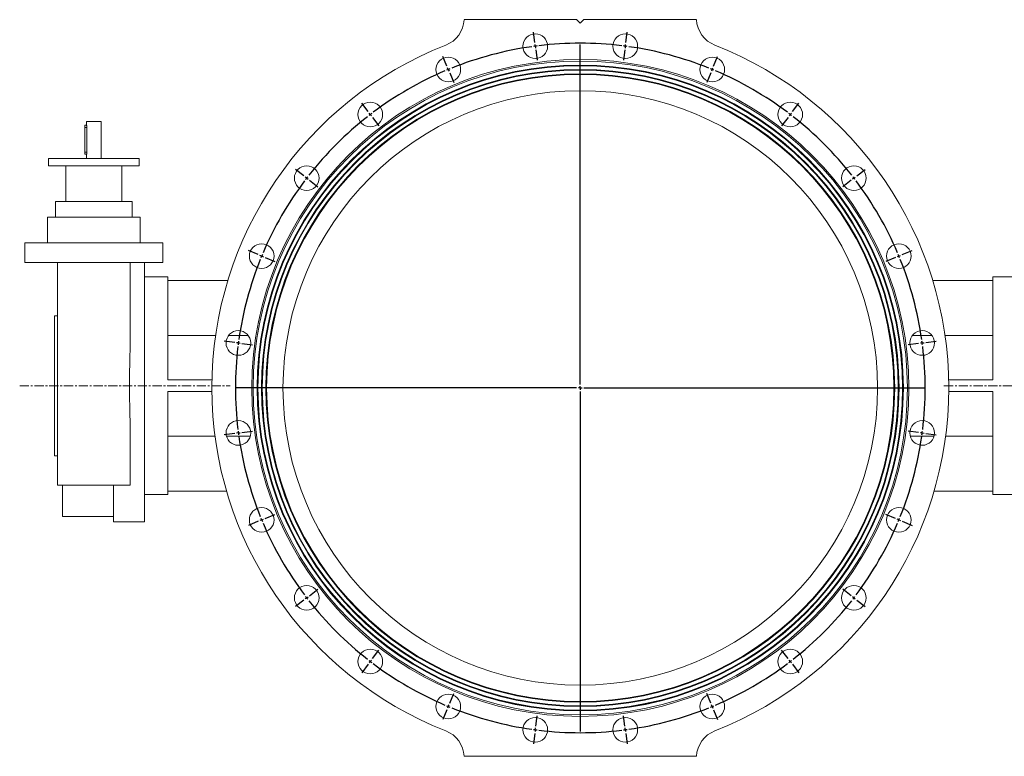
# Model space of a CAD drawing. Header units: millimetres. Extents: x -699 to 1386, y -302 to 1313.
# Tile 4 of 7: x -699 to 657, y 298 to 1313. Entities that reach past the tile are written whole.
import ezdxf

# ---------------------------------------------------------------- set-up
doc = ezdxf.new("R2010")
doc.units = ezdxf.units.MM
doc.linetypes.add('CENTERX2', pattern=[20.32, 12.7, -2.54, 2.54, -2.54])
doc.layers.add('FORMAT', color=7, linetype='Continuous')

# ---------------------------------------------------------------- blocks, each defined once
blk = doc.blocks.new('SW_CENTERMARKSYMBOL_0')
at = {"layer": 'FORMAT', "color": 0}
for p, q in [((-0.7, 5), (-2.5, 19.3)), ((124.7, 5), (126.5, 19.3)), ((0, 0), (-0.3, 2.5)), ((0, 0), (0.3, -2.5)), ((62, -465.9), (62, 2.5)), ((124, 0), (124.3, 2.5)), ((0.7, -5), (2.5, -19.3)), ((123.3, -5), (121.5, -19.3)), ((124, 0), (123.7, -2.5)), ((-121.7, -27.5), (-127.2, -14.1)), ((245.7, -27.5), (251.2, -14.1)), ((-119.8, -32.1), (-120.7, -29.8)), ((-119.8, -32.1), (-118.8, -34.4)), ((-117.9, -36.7), (-112.3, -50.1)), ((241.9, -36.7), (236.3, -50.1)), ((243.8, -32.1), (242.8, -34.4)), ((243.8, -32.1), (244.7, -29.8)), ((-230.2, -90.1), (-239, -78.6)), ((354.2, -90.1), (363, -78.6)), ((-227.2, -94.1), (-228.7, -92.1)), ((-227.2, -94.1), (-225.6, -96.1)), ((351.2, -94.1), (349.6, -96.1)), ((351.2, -94.1), (352.7, -92.1)), ((-224.1, -98.1), (-215.3, -109.6)), ((348.1, -98.1), (339.3, -109.6)), ((-318.8, -178.7), (-330.3, -169.9)), ((442.8, -178.7), (454.3, -169.9)), ((-314.8, -181.8), (-316.8, -180.3)), ((-314.8, -181.8), (-312.9, -183.3)), ((-310.9, -184.8), (-299.4, -193.6)), ((434.9, -184.8), (423.4, -193.6)), ((438.8, -181.8), (436.9, -183.3)), ((438.8, -181.8), (440.8, -180.3)), ((-381.5, -287.2), (-394.9, -281.7)), ((505.5, -287.2), (518.9, -281.7)), ((-376.8, -289.2), (-379.2, -288.2)), ((-376.8, -289.2), (-374.5, -290.1)), ((-372.2, -291.1), (-358.8, -296.6)), ((496.2, -291.1), (482.8, -296.6)), ((500.8, -289.2), (498.5, -290.1)), ((500.8, -289.2), (503.2, -288.2)), ((-413.9, -408.3), (-428.3, -406.4)), ((537.9, -408.3), (552.3, -406.4)), ((-408.9, -408.9), (-411.4, -408.6)), ((-408.9, -408.9), (-406.5, -409.3)), ((-404, -409.6), (-389.6, -411.5)), ((528, -409.6), (513.6, -411.5)), ((532.9, -408.9), (530.5, -409.3)), ((532.9, -408.9), (535.4, -408.6)), ((57, -470.9), (-411.4, -470.9)), ((62, -470.9), (59.5, -470.9)), ((62, -470.9), (62, -468.4)), ((62, -470.9), (62, -473.4)), ((62, -470.9), (64.5, -470.9)), ((67, -470.9), (535.4, -470.9)), ((62, -475.9), (62, -944.4)), ((-413.9, -533.6), (-428.3, -535.5)), ((-408.9, -532.9), (-411.4, -533.3)), ((-408.9, -532.9), (-406.5, -532.6)), ((-404, -532.3), (-389.6, -530.4)), ((528, -532.3), (513.6, -530.4)), ((532.9, -532.9), (530.5, -532.6)), ((532.9, -532.9), (535.4, -533.3)), ((537.9, -533.6), (552.3, -535.5)), ((-372.2, -650.8), (-358.8, -645.2)), ((496.2, -650.8), (482.8, -645.2)), ((-381.5, -654.6), (-394.9, -660.2)), ((-376.8, -652.7), (-379.2, -653.7)), ((-376.8, -652.7), (-374.5, -651.8)), ((500.8, -652.7), (498.5, -651.8)), ((500.8, -652.7), (503.2, -653.7)), ((505.5, -654.6), (518.9, -660.2)), ((-314.8, -760.1), (-312.9, -758.6)), ((-310.9, -757.1), (-299.4, -748.2)), ((434.9, -757.1), (423.4, -748.2)), ((438.8, -760.1), (436.9, -758.6)), ((-318.8, -763.1), (-330.3, -772)), ((-314.8, -760.1), (-316.8, -761.6)), ((438.8, -760.1), (440.8, -761.6)), ((442.8, -763.1), (454.3, -772)), ((-224.1, -843.8), (-215.3, -832.3)), ((348.1, -843.8), (339.3, -832.3)), ((-230.2, -851.7), (-239, -863.2)), ((-227.2, -847.8), (-228.7, -849.8)), ((-227.2, -847.8), (-225.6, -845.8)), ((351.2, -847.8), (349.6, -845.8)), ((351.2, -847.8), (352.7, -849.8)), ((354.2, -851.7), (363, -863.2)), ((-117.9, -905.2), (-112.3, -891.8)), ((241.9, -905.2), (236.3, -891.8)), ((-119.8, -909.8), (-118.8, -907.5)), ((243.8, -909.8), (242.8, -907.5)), ((-121.7, -914.4), (-127.2, -927.8)), ((-119.8, -909.8), (-120.7, -912.1)), ((243.8, -909.8), (244.7, -912.1)), ((245.7, -914.4), (251.2, -927.8)), ((0.7, -936.9), (2.5, -922.5)), ((123.3, -936.9), (121.5, -922.5)), ((-0.7, -946.8), (-2.5, -961.2)), ((0, -941.9), (-0.3, -944.4)), ((0, -941.9), (0.3, -939.4)), ((124, -941.9), (123.7, -939.4)), ((124, -941.9), (124.3, -944.4)), ((124.7, -946.8), (126.5, -961.2))]:
    blk.add_line(p, q, dxfattribs=at)
for start, end in [(97.5, 97.8016), (97.1984, 97.5), (83.1031, 96.8969), (82.5, 82.8016), (98.1031, 111.8969), (82.1984, 82.5), (68.1031, 81.8969), (113.1031, 126.8969), (112.5, 112.8016), (112.1984, 112.5), (67.5, 67.8016), (67.1984, 67.5), (53.1031, 66.8969), (127.5, 127.8016), (127.1984, 127.5), (52.5, 52.8016), (52.1984, 52.5), (128.1031, 141.8969), (38.1031, 51.8969), (143.1031, 156.8969), (142.5, 142.8016), (142.1984, 142.5), (37.5, 37.8016), (37.1984, 37.5), (23.1031, 36.8969), (158.1031, 171.8969), (157.5, 157.8016), (157.1984, 157.5), (22.5, 22.8016), (22.1984, 22.5), (8.1031, 21.8969), (172.1984, 172.5), (7.5, 7.8016), (173.1031, 186.8969), (172.5, 172.8016), (7.1984, 7.5), (353.1031, 6.8969), (187.1984, 187.5), (187.5, 187.8016), (188.1031, 201.8969), (338.1031, 351.8969), (352.1984, 352.5), (352.5, 352.8016), (202.1984, 202.5), (337.5, 337.8016), (202.5, 202.8016), (203.1031, 216.8969), (323.1031, 336.8969), (337.1984, 337.5), (217.1984, 217.5), (322.5, 322.8016), (217.5, 217.8016), (218.1031, 231.8969), (308.1031, 321.8969), (322.1984, 322.5), (232.1984, 232.5), (232.5, 232.8016), (233.1031, 246.8969), (293.1031, 306.8969), (307.1984, 307.5), (307.5, 307.8016), (247.1984, 247.5), (247.5, 247.8016), (248.1031, 261.8969), (278.1031, 291.8969), (292.1984, 292.5), (292.5, 292.8016), (262.1984, 262.5), (262.5, 262.8016), (263.1031, 276.8969), (277.1984, 277.5), (277.5, 277.8016)]:
    blk.add_arc((62, -470.9), 475, start, end, dxfattribs=at)

msp = doc.modelspace()

# ---------------------------------------------------------------- linework, layer by layer
at = {"color": 7, "linetype": 'Continuous', "lineweight": 15}
for p, q in [((-86.7, 1313), (68.3, 1313)), ((73.3, 1308), (68.3, 1313)), ((78.3, 1313), (73.3, 1308)), ((78.3, 1313), (233.3, 1313)), ((-606.7, 1167.5), (-609.2, 1167.5)), ((-609.2, 1164.5), (-609.2, 1167.5)), ((-606.7, 1172.5), (-606.7, 1167.4)), ((-596.7, 1172.5), (-606.7, 1172.5)), ((-586.7, 1172.5), (-596.7, 1172.5)), ((-586.7, 1121.5), (-586.7, 1172.5)), ((-609.2, 1130.5), (-609.2, 1164.5)), ((-606.2, 1164.5), (-606.2, 1130.5)), ((-609.2, 1127.5), (-609.2, 1130.5)), ((-609.2, 1127.5), (-606.7, 1127.5)), ((-606.7, 1127.5), (-606.7, 1121.5)), ((-659.2, 1121.5), (-659.2, 1111.5)), ((-596.7, 1121.5), (-659.2, 1121.5)), ((-534.2, 1121.5), (-596.7, 1121.5)), ((-534.2, 1111.5), (-534.2, 1121.5)), ((-596.7, 1111.5), (-659.2, 1111.5)), ((-635.2, 1111.5), (-635.2, 1062.5)), ((-534.2, 1111.5), (-596.7, 1111.5)), ((-558.2, 1062.5), (-558.2, 1111.5)), ((-649.7, 1040.7), (-649.7, 1062.5)), ((-649.7, 1062.5), (-543.7, 1062.5)), ((-543.7, 1040.7), (-543.7, 1062.5)), ((-660.7, 1040.7), (-660.7, 1005.5)), ((-660.7, 1040.7), (-532.7, 1040.7)), ((-532.7, 1005.5), (-532.7, 1040.7)), ((-691.7, 1005.5), (-691.7, 978.5)), ((-691.7, 1005.5), (-501.7, 1005.5)), ((-501.7, 978.5), (-501.7, 1005.5)), ((-691.7, 978.5), (-501.7, 978.5)), ((-646.7, 978.5), (-646.7, 671.5)), ((-546.7, 867.9), (-546.7, 978.5)), ((-526.7, 621), (-526.7, 978.5)), ((-494.7, 958.5), (-526.7, 958.5)), ((-494.7, 816.5), (-494.7, 958.5)), ((-412.1, 953.5), (-494.7, 953.5)), ((558.7, 953.5), (641.3, 953.5)), ((673.3, 958.5), (641.3, 958.5)), ((641.3, 816.5), (641.3, 958.5)), ((-646.7, 904.7), (-650.9, 904.7)), ((-650.9, 712.2), (-650.9, 904.7)), ((-429, 878), (-494.7, 878)), ((-384.3, 878), (-411, 878)), ((530.9, 878), (557.6, 878)), ((575.6, 878), (641.3, 878)), ((-434.1, 816.5), (-494.7, 816.5)), ((580.7, 816.5), (641.3, 816.5)), ((-494.7, 658.5), (-494.7, 800.5)), ((-434.2, 800.5), (-494.7, 800.5)), ((580.8, 800.5), (641.3, 800.5)), ((641.3, 658.5), (641.3, 800.5)), ((-546.7, 671.5), (-546.7, 749)), ((-429.8, 738.9), (-494.7, 738.9)), ((-381.3, 738.9), (-414, 738.9)), ((527.9, 738.9), (560.6, 738.9)), ((576.4, 738.9), (641.3, 738.9)), ((-650.9, 712.2), (-646.7, 712.2)), ((-646.7, 671.5), (-546.7, 671.5)), ((-639.7, 628.5), (-639.7, 671.5)), ((-569.7, 621), (-569.7, 671.5)), ((-526.7, 658.5), (-494.7, 658.5)), ((-413.9, 663.5), (-494.7, 663.5)), ((560.5, 663.5), (641.3, 663.5)), ((641.3, 658.5), (673.3, 658.5)), ((-639.7, 628.5), (-569.7, 628.5)), ((-569.7, 621), (-526.7, 621)), ((233.3, 298), (-86.7, 298))]:
    msp.add_line(p, q, dxfattribs=at)
at = {"color": 8, "linetype": 'Continuous', "lineweight": 0}
for p, q in [((-609.2, 1164.5), (-606.2, 1164.5)), ((-609.2, 1130.5), (-606.2, 1130.5))]:
    msp.add_line(p, q, dxfattribs=at)
at = {"color": 7, "linetype": 'Continuous', "lineweight": 15}
for centre, radius in [((11.3, 1276.4), 17), ((135.3, 1276.4), 17), ((-108.5, 1244.3), 17), ((255.1, 1244.3), 17), ((73.3, 805.5), 450.5), ((73.3, 805.5), 445), ((73.3, 805.5), 444.5), ((73.3, 805.5), 444), ((73.3, 805.5), 439), ((73.3, 805.5), 438.5), ((73.3, 805.5), 438), ((73.3, 805.5), 433), ((73.3, 805.5), 432.5), ((73.3, 805.5), 432), ((73.3, 805.5), 409.5), ((-215.9, 1182.3), 17), ((362.5, 1182.3), 17), ((-303.5, 1094.6), 17), ((450.1, 1094.6), 17), ((-365.5, 987.2), 17), ((512.1, 987.2), 17), ((-397.6, 867.5), 17), ((544.2, 867.5), 17), ((-397.6, 743.5), 17), ((544.2, 743.5), 17), ((-365.5, 623.7), 17), ((512.1, 623.7), 17), ((-303.5, 516.3), 17), ((450.1, 516.3), 17), ((-215.9, 428.6), 17), ((362.5, 428.6), 17), ((-108.5, 366.6), 17), ((255.1, 366.6), 17), ((11.3, 334.5), 17), ((135.3, 334.5), 17)]:
    msp.add_circle(centre, radius, dxfattribs=at)
at = {"color": 8, "linetype": 'Continuous', "lineweight": 0}
msp.add_circle((73.3, 805.5), 452.5, dxfattribs=at)
at = {"color": 7, "linetype": 'Continuous', "lineweight": 15}
for centre, radius, start, end in [((-126.6, 1315.1), 40, 291.4191, 356.8667), ((273.2, 1315.1), 40, 183.1333, 248.5809), ((73.3, 805.5), 507.5, 111.4191, 248.5809), ((73.3, 805.5), 507.5, 291.4191, 68.5809), ((-126.6, 295.8), 40, 3.1333, 68.5809), ((273.2, 295.8), 40, 111.4191, 176.8667)]:
    msp.add_arc(centre, radius, start, end, dxfattribs=at)
for points, knots in [([(-606.7, 1167.4), (-606.7, 1167.4), (-606.7, 1167.5), (-606.7, 1167.4), (-606.6, 1167.1), (-606.5, 1166.6), (-606.4, 1166.1), (-606.3, 1165.6), (-606.3, 1165.1), (-606.2, 1164.7), (-606.2, 1164.5), (-606.2, 1164.5)], [0, 0, 0, 0, 0.008896, 0.115395, 0.319816, 0.529021, 0.636232, 0.746566, 0.853132, 0.963046, 1, 1, 1, 1]), ([(-606.2, 1130.5), (-606.2, 1130.3), (-606.2, 1130.1), (-606.3, 1129.7), (-606.3, 1129.5), (-606.3, 1128.9), (-606.4, 1128.6), (-606.5, 1128.2), (-606.5, 1128.1), (-606.6, 1127.8), (-606.6, 1127.8), (-606.7, 1127.6), (-606.7, 1127.5), (-606.7, 1127.5), (-606.7, 1127.5), (-606.7, 1127.5)], [0, 0, 0, 0, 0.125, 0.125, 0.25, 0.25, 0.5, 0.5, 0.625, 0.625, 0.75, 0.75, 0.875, 0.875, 1, 1, 1, 1]), ([(-546.7, 867.9), (-546.7, 866.7), (-546.7, 863), (-546.8, 856.7), (-547, 849.2), (-547.2, 841.6), (-547.3, 834.3), (-547.5, 827.5), (-547.6, 821.2), (-547.6, 814.8), (-547.7, 808.4), (-547.6, 801.5), (-547.5, 794.2), (-547.4, 786.5), (-547.2, 778.8), (-547.1, 771.6), (-546.9, 765), (-546.8, 758.8), (-546.7, 753.4), (-546.7, 750.2), (-546.7, 749)], [0, 0, 0, 0, 0.03258, 0.096742, 0.160961, 0.225181, 0.289346, 0.342149, 0.394999, 0.447865, 0.500714, 0.553515, 0.617616, 0.681774, 0.745932, 0.810035, 0.862788, 0.915593, 0.96841, 1, 1, 1, 1])]:
    msp.add_open_spline(points, degree=3, knots=knots, dxfattribs=at)
at = {"layer": 'FORMAT', "color": 7, "linetype": 'CENTERX2', "lineweight": 0}
for p, q in [((-698.8, 808.5), (-409.1, 808.5)), ((574.2, 808.5), (733.4, 808.5))]:
    msp.add_line(p, q, dxfattribs=at)

# ---------------------------------------------------------------- block references
at = {"layer": 'FORMAT', "color": 7}
msp.add_blockref('SW_CENTERMARKSYMBOL_0', (11.3, 1276.4), dxfattribs=at)

doc.saveas('drawing.dxf')
